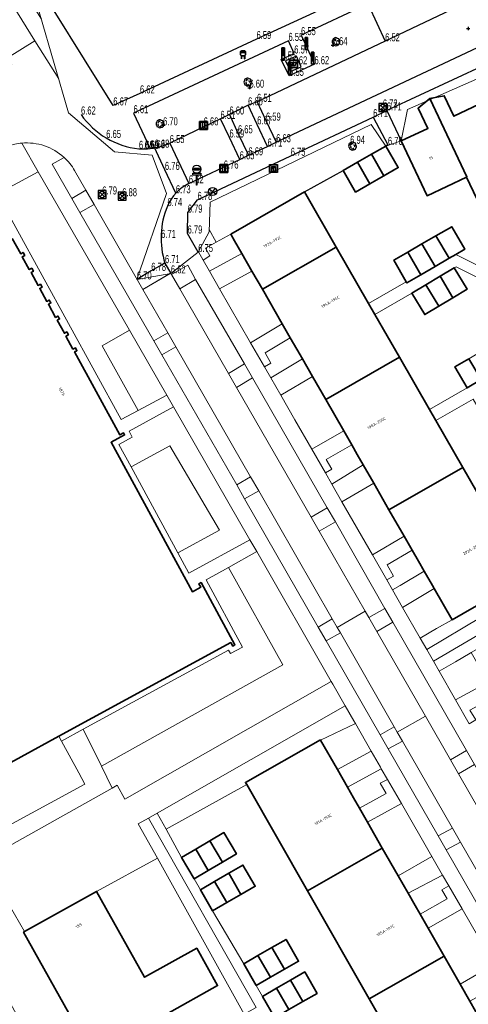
# Model space of a CAD drawing. Header units: metres. Extents: x 154991 to 155595, y 461305 to 461800.
# Tile 20 of 88: x 155162 to 155217, y 461448 to 461570. Entities that reach past the tile are written whole.
import ezdxf
from ezdxf.enums import TextEntityAlignment as Align

# ---------------------------------------------------------------- set-up
doc = ezdxf.new("R2010")
doc.units = ezdxf.units.M
for name, color, linetype in [('AFSLUITPAAL', 1, 'Continuous'), ('AFVAL-ONDERGRONDS', 255, 'Continuous'), ('AFVALBAK', 1, 'Continuous'), ('B01', 204, 'Continuous'), ('B07', 230, 'Continuous'), ('BOOM', 1, 'Continuous'), ('ELECTRAKAST', 153, 'Continuous'), ('GMV', 1, 'Continuous'), ('GMV text', 1, 'Continuous'), ('KOLK', 1, 'Continuous'), ('LICHTMAST', 1, 'Continuous'), ('M02', 102, 'Continuous'), ('RIOOLPUT', 1, 'Continuous'), ('VERKEERSBORD', 1, 'Continuous')]:
    doc.layers.add(name, color=color, linetype=linetype)
for name, color, linetype, lineweight in [('B-WE-GR-BEPLANTING_CULTUUR_BODEMBEDEKKER-GV', 90, 'Continuous', 18), ('B-WE-GR-GROENVOORZIENING-GV', 80, 'Continuous', 18), ('B-WE-GR-HAAG-GV', 90, 'Continuous', 13), ('B-WE-IE-TERREINAFSCHEIDING_KUNSTMATIG_HEKWERK-G', 20, 'IE-TERREINAFSCHEIDING_KUNSTMATIG-SO', 18), ('B-WE-OG-BEBOUWING-GV', 7, 'Continuous', 35), ('B-WE-OG-BEBOUWING-T18', 10, 'Continuous', 18), ('B-WE-OG-TERREIN_ERF-GV', 7, 'Continuous', 18), ('B-WE-VH-VERHARDING_BETONSTRAATSTEEN-GV', 7, 'Continuous', 18), ('B-WE-VH-VERHARDING_STRAATBAKSTEEN-GV', 252, 'Continuous', 18), ('B-WE-VH-VERHARDING_TEGEL-GV', 252, 'Continuous', 18)]:
    doc.layers.add(name, color=color, linetype=linetype, lineweight=lineweight)
doc.layers.add('X-XX-AL-HULPLIJN-G', color=210, linetype='Continuous', lineweight=18, plot=False)
doc.styles.add('NLCS-ISO-M200-T18', font='NLCS-ISO.ttf', dxfattribs={"height": 0.36})
doc.linetypes.add('IE-TERREINAFSCHEIDING_KUNSTMATIG-SO', pattern='A,4,[82,NLCS.SHX,S=0.75,R=90,X=0,Y=0],4,-2', length=10)

# ---------------------------------------------------------------- blocks, each defined once
blk = doc.blocks.new('HOOGTEPUNT', base_point=(155115.983561, 461420.975541))
at = {"layer": 'M02'}
for points in [[(155115.783561, 461420.975541, 0), (155115.983561, 461420.975541, 0), (155116.183561, 461420.975541, 0)], [(155115.983561, 461421.175541, 0), (155115.983561, 461420.975541, 0), (155115.983561, 461420.775541, 0)]]:
    blk.add_polyline3d(points, dxfattribs=at)
blk = doc.blocks.new('RIOOLPUT', base_point=(155111.642364, 461649.747199))
at = {"layer": 'RIOOLPUT'}
blk.add_polyline3d([(155111.142364, 461650.247199, 0), (155111.142364, 461649.247199, 0), (155112.142364, 461649.247199, 0), (155112.142364, 461650.247199, 0)], close=True, dxfattribs=at)
for points in [[(155111.359522, 461650.030042, 0), (155111.925207, 461649.464357, 0)], [(155111.360446, 461649.465282, 0), (155111.926259, 461650.031094, 0)]]:
    blk.add_polyline3d(points, dxfattribs=at)
blk.add_circle((155111.642364, 461649.747199), 0.4, dxfattribs=at)
blk = doc.blocks.new('LICHTMAST-LM', base_point=(155108.622899, 461649.747199))
at = {"layer": 'LICHTMAST'}
for points in [[(155108.222899, 461650.047199, 0), (155109.022899, 461649.447199, 0)], [(155108.922899, 461650.147199, 0), (155108.322899, 461649.347199, 0)]]:
    blk.add_polyline3d(points, dxfattribs=at)
blk.add_circle((155108.622899, 461649.747199), 0.5, dxfattribs=at)
blk = doc.blocks.new('VERKEERSBORD', base_point=(155108.622899, 461649.747199))
at = {"layer": 'VERKEERSBORD'}
for points in [[(155108.422899, 461650.347199, 0), (155108.822899, 461650.347199, 0), (155108.822899, 461650.247199, 0), (155108.632899, 461650.247199, 0), (155108.612899, 461650.247199, 0), (155108.422899, 461650.247199, 0)], [(155108.422899, 461650.347199, 0), (155108.822899, 461650.347199, 0), (155108.822899, 461650.247199, 0), (155108.632899, 461650.247199, 0), (155108.612899, 461650.247199, 0), (155108.422899, 461650.247199, 0)], [(155108.487462, 461650.582699, 0), (155108.487462, 461650.522199, 0), (155108.752837, 461650.522199, 0), (155108.752837, 461650.583387, 0)], [(155108.487462, 461650.582699, 0), (155108.487462, 461650.522199, 0), (155108.752837, 461650.522199, 0), (155108.752837, 461650.583387, 0)], [(155108.487462, 461650.582699, 0), (155108.752837, 461650.583387, 0), (155108.752837, 461650.522199, 0), (155108.487462, 461650.522199, 0)], [(155108.632899, 461650.247199, 0), (155108.632899, 461649.747199, 0), (155108.612899, 461649.747199, 0), (155108.612899, 461650.247199, 0)]]:
    blk.add_polyline3d(points, close=True, dxfattribs=at)
for points in [[(155108.612899, 461650.247199, 0), (155108.612899, 461649.747199, 0)], [(155108.632899, 461650.247199, 0), (155108.632899, 461649.747199, 0), (155108.612899, 461649.747199, 0)]]:
    blk.add_polyline3d(points, dxfattribs=at)
blk.add_circle((155108.622899, 461650.547199), 0.2, dxfattribs=at)
blk.add_circle((155108.622899, 461650.547199), 0.2, dxfattribs=at)
blk = doc.blocks.new('BOOM', base_point=(155108.622899, 461548.274535))
at = {"layer": 'BOOM'}
for centre, radius, start, end in [((155108.372899, 461548.274535), 0.25, 126.869898, 233.130102), ((155108.372899, 461548.274535), 0.25, 126.869898, 233.130102), ((155108.372899, 461548.524535), 0.158114, 71.565051, 198.434949), ((155108.372899, 461548.524535), 0.158114, 71.565051, 198.434949), ((155108.518263, 461548.448649), 0.120777, 31.865611, 217.853307), ((155108.572899, 461548.624535), 0.158114, 18.434949, 161.565051), ((155108.572899, 461548.624535), 0.158114, 18.434949, 161.565051), ((155108.812875, 461548.489269), 0.205959, 332.06579, 115.90362), ((155108.812875, 461548.489269), 0.205959, 332.06579, 115.90362), ((155108.321787, 461548.024535), 0.11081, 153.17782, 293.001444), ((155108.321787, 461548.024535), 0.11081, 153.17782, 293.001444), ((155108.445065, 461548.176059), 0.087156, 120.494353, 299.107534), ((155108.609924, 461548.050485), 0.276255, 207.591124, 320.438098), ((155108.609924, 461548.050485), 0.276255, 207.591124, 320.438098), ((155108.659777, 461548.056729), 0.119188, 202.088508, 359.606186), ((155108.788223, 461548.272242), 0.121571, 323.70867, 121.149856), ((155108.872899, 461548.024535), 0.158114, 251.565051, 18.434949), ((155108.872899, 461548.024535), 0.158114, 251.565051, 18.434949), ((155108.933756, 461548.227037), 0.176645, 300.30792, 69.770414), ((155108.933756, 461548.227037), 0.176645, 300.30792, 69.770414)]:
    blk.add_arc(centre, radius, start, end, dxfattribs=at)
blk = doc.blocks.new('IMG-ELEKTRAKAST', base_point=(155108.622899, 461548.274535))
at = {"layer": 'ELECTRAKAST'}
for points in [[(155108.122899, 461548.774535, 0), (155109.122899, 461548.774535, 0), (155109.122899, 461547.774535, 0), (155108.122899, 461547.774535, 0)], [(155108.361131, 461548.538515, 0), (155108.872581, 461548.538515, 0), (155108.872581, 461548.461939, 0), (155108.361131, 461548.461939, 0)], [(155108.361131, 461548.381224, 0), (155108.872581, 461548.381224, 0), (155108.872581, 461547.942466, 0), (155108.361131, 461547.942466, 0)]]:
    blk.add_polyline3d(points, close=True, dxfattribs=at)
for points in [[(155108.159546, 461547.837546, 0), (155108.159546, 461548.71665, 0)], [(155108.181145, 461548.738249, 0), (155109.060711, 461548.738249, 0)], [(155109.08231, 461548.71665, 0), (155109.08231, 461547.837546, 0)], [(155109.060711, 461547.815946, 0), (155108.181145, 461547.815946, 0)], [(155108.666705, 461548.362146, 0), (155108.566705, 461548.162146, 0), (155108.666705, 461548.162146, 0), (155108.566705, 461547.962146, 0)]]:
    blk.add_polyline3d(points, dxfattribs=at)
for centre, radius, start, end in [((155108.181145, 461548.71665), 0.0216, 90, 180), ((155109.060711, 461548.71665), 0.0216, 0, 90), ((155108.181145, 461547.837546), 0.0216, 180, 270), ((155108.446027, 461548.24049), 0.035426, 90, 270), ((155108.446027, 461548.24049), 0.035426, 270, 90), ((155109.060711, 461547.837546), 0.0216, 270, 0)]:
    blk.add_arc(centre, radius, start, end, dxfattribs=at)
blk = doc.blocks.new('KOLK', base_point=(155111.642364, 461649.747199))
at = {"layer": 'KOLK'}
blk.add_polyline3d([(155111.142364, 461649.247199, 0), (155112.142364, 461649.247199, 0), (155112.142364, 461650.247199, 0), (155111.142364, 461650.247199, 0), (155111.142364, 461649.247199, 0), (155111.142364, 461650.247199, 0), (155112.142364, 461650.247199, 0), (155112.142364, 461649.247199, 0)], dxfattribs=at)
for points in [[(155111.242364, 461650.147199, 0), (155111.442364, 461650.147199, 0), (155111.442364, 461649.347199, 0), (155111.242364, 461649.347199, 0)], [(155111.542364, 461650.147199, 0), (155111.742364, 461650.147199, 0), (155111.742364, 461649.347199, 0), (155111.542364, 461649.347199, 0)], [(155111.842364, 461650.147199, 0), (155112.042364, 461650.147199, 0), (155112.042364, 461649.347199, 0), (155111.842364, 461649.347199, 0)]]:
    blk.add_polyline3d(points, close=True, dxfattribs=at)
blk = doc.blocks.new('IMG-AFVAL_APART_PLAATS', base_point=(155108.622899, 461548.274535))
at = {"layer": 'AFVAL-ONDERGRONDS'}
for points in [[(155108.122899, 461548.774535, 0), (155109.122899, 461548.774535, 0), (155109.122899, 461547.774535, 0), (155108.122899, 461547.774535, 0)], [(155108.286723, 461548.471717, 0), (155108.953676, 461548.471717, 0), (155108.813394, 461548.024025, 0), (155108.427005, 461548.024025, 0)]]:
    blk.add_polyline3d(points, close=True, dxfattribs=at)
for points in [[(155108.159546, 461547.837546, 0), (155108.159546, 461548.71665, 0)], [(155108.181145, 461548.738249, 0), (155109.060711, 461548.738249, 0)], [(155109.08231, 461548.71665, 0), (155109.08231, 461547.837546, 0)], [(155109.060711, 461547.815946, 0), (155108.181145, 461547.815946, 0)]]:
    blk.add_polyline3d(points, dxfattribs=at)
for centre, start, end in [((155108.181145, 461548.71665), 90, 180), ((155109.060711, 461548.71665), 0, 90), ((155108.181145, 461547.837546), 180, 270), ((155109.060711, 461547.837546), 270, 0)]:
    blk.add_arc(centre, 0.0216, start, end, dxfattribs=at)
blk = doc.blocks.new('AFSLUITPAAL', base_point=(155108.622899, 461548.274535))
at = {"layer": 'AFSLUITPAAL'}
for points in [[(155108.522899, 461549.274535, 0), (155108.522899, 461549.174535, 0), (155108.522899, 461549.074535, 0), (155108.522899, 461548.974535, 0), (155108.522899, 461548.874535, 0), (155108.522899, 461548.774535, 0), (155108.522899, 461548.674535, 0), (155108.522899, 461548.274535, 0), (155108.722899, 461548.274535, 0), (155108.722899, 461548.474535, 0), (155108.722899, 461548.674535, 0), (155108.722899, 461548.774535, 0), (155108.722899, 461548.874535, 0), (155108.722899, 461548.974535, 0), (155108.722899, 461549.074535, 0), (155108.722899, 461549.174535, 0), (155108.722899, 461549.274535, 0)], [(155108.522899, 461549.274535, 0), (155108.722899, 461549.274535, 0), (155108.722899, 461549.174535, 0), (155108.522899, 461549.174535, 0)], [(155108.722899, 461549.174535, 0), (155108.722899, 461549.074535, 0), (155108.522899, 461549.074535, 0), (155108.522899, 461549.174535, 0)], [(155108.722899, 461549.074535, 0), (155108.722899, 461548.974535, 0), (155108.522899, 461548.974535, 0), (155108.522899, 461549.074535, 0)], [(155108.722899, 461548.974535, 0), (155108.722899, 461548.874535, 0), (155108.522899, 461548.874535, 0), (155108.522899, 461548.974535, 0)], [(155108.722899, 461548.874535, 0), (155108.722899, 461548.774535, 0), (155108.522899, 461548.774535, 0), (155108.522899, 461548.874535, 0)], [(155108.722899, 461548.774535, 0), (155108.722899, 461548.674535, 0), (155108.522899, 461548.674535, 0), (155108.522899, 461548.774535, 0)], [(155108.722899, 461548.674535, 0), (155108.722899, 461548.474535, 0), (155108.722899, 461548.274535, 0), (155108.522899, 461548.274535, 0), (155108.522899, 461548.674535, 0)]]:
    blk.add_polyline3d(points, close=True, dxfattribs=at)
for points in [[(155108.522899, 461549.174535, 0), (155108.722899, 461549.174535, 0)], [(155108.522899, 461549.074535, 0), (155108.722899, 461549.074535, 0)], [(155108.522899, 461548.974535, 0), (155108.722899, 461548.974535, 0)], [(155108.522899, 461548.874535, 0), (155108.722899, 461548.874535, 0)], [(155108.522899, 461548.774535, 0), (155108.722899, 461548.774535, 0)], [(155108.522899, 461548.674535, 0), (155108.722899, 461548.674535, 0)]]:
    blk.add_polyline3d(points, dxfattribs=at)
blk = doc.blocks.new('AFVALBAK', base_point=(155108.622899, 461548.274535))
at = {"layer": 'AFVALBAK'}
for points in [[(155108.322899, 461549.174535, 0), (155108.322899, 461548.774535, 0)], [(155108.322899, 461548.774535, 0), (155108.322899, 461549.174535, 0)], [(155108.822899, 461549.274535, 0), (155108.422899, 461549.274535, 0)], [(155108.422899, 461549.274535, 0), (155108.822899, 461549.274535, 0)], [(155108.422899, 461548.674535, 0), (155108.422899, 461548.274535, 0), (155108.442899, 461548.274535, 0)], [(155108.422899, 461548.674535, 0), (155108.442899, 461548.674535, 0), (155108.802899, 461548.674535, 0), (155108.822899, 461548.674535, 0)], [(155108.822899, 461548.674535, 0), (155108.802899, 461548.674535, 0), (155108.442899, 461548.674535, 0), (155108.422899, 461548.674535, 0)], [(155108.442899, 461548.674535, 0), (155108.442899, 461548.274535, 0)], [(155108.802899, 461548.674535, 0), (155108.802899, 461548.274535, 0), (155108.822899, 461548.274535, 0)], [(155108.822899, 461548.674535, 0), (155108.822899, 461548.274535, 0)], [(155108.922899, 461548.774535, 0), (155108.922899, 461549.174535, 0)], [(155108.922899, 461549.174535, 0), (155108.922899, 461548.774535, 0)]]:
    blk.add_polyline3d(points, dxfattribs=at)
for points in [[(155108.422899, 461549.174535, 0), (155108.422899, 461549.074535, 0), (155108.822899, 461549.074535, 0), (155108.822899, 461549.174535, 0)], [(155108.422899, 461549.174535, 0), (155108.822899, 461549.174535, 0), (155108.822899, 461549.074535, 0), (155108.422899, 461549.074535, 0)], [(155108.422899, 461549.174535, 0), (155108.422899, 461549.074535, 0), (155108.822899, 461549.074535, 0), (155108.822899, 461549.174535, 0)], [(155108.442899, 461548.674535, 0), (155108.442899, 461548.274535, 0), (155108.422899, 461548.274535, 0), (155108.422899, 461548.674535, 0)], [(155108.822899, 461548.674535, 0), (155108.822899, 461548.274535, 0), (155108.802899, 461548.274535, 0), (155108.802899, 461548.674535, 0)]]:
    blk.add_polyline3d(points, close=True, dxfattribs=at)
for centre, radius, start, end in [((155108.425609, 461549.171825), 0.102746, 91.511345, 178.488655), ((155108.425609, 461549.171825), 0.102746, 91.511345, 178.488655), ((155108.439175, 461548.790811), 0.117409, 187.968283, 262.031717), ((155108.439175, 461548.790811), 0.117409, 187.968283, 262.031717), ((155108.806852, 461548.790582), 0.117151, 277.873001, 352.126999), ((155108.806852, 461548.790582), 0.117151, 277.873001, 352.126999), ((155108.819431, 461549.171067), 0.103527, 1.9201, 88.0799), ((155108.819431, 461549.171067), 0.103527, 1.9201, 88.0799)]:
    blk.add_arc(centre, radius, start, end, dxfattribs=at)

msp = doc.modelspace()

# ---------------------------------------------------------------- linework, layer by layer
at = {"layer": 'B-WE-GR-BEPLANTING_CULTUUR_BODEMBEDEKKER-GV', "flags": 128}
msp.add_lwpolyline([(155185.16, 461544.16), (155186.04, 461542.57), (155187.84, 461543.56), (155196.98, 461548.81), (155201.77, 461551.46), (155203.55, 461552.48), (155205.29, 461553.48), (155207.07, 461554.5), (155207.07, 461554.5)], dxfattribs=at)
for points in [[(155163.96, 461551.32), (155158.89, 461548.55), (155161.18, 461544.39), (155174.26, 461520.56), (155176.36, 461521.69), (155171.91, 461529.7), (155175.28, 461531.64)], [(155191.76, 461536.73), (155190.46, 461538.99), (155186.45, 461536.79), (155190.3, 461530.1), (155194.22, 461532.44)], [(155175.28, 461531.64), (155171.91, 461529.7), (155176.36, 461521.69), (155179.91, 461523.59)], [(155199.61, 461523.06), (155197.96, 461525.93), (155194.04, 461523.59), (155195.78, 461520.55), (155197.88, 461516.89), (155201.84, 461519.16)], [(155190.2, 461505.66), (155180.74, 461522.13), (155175.22, 461519.15), (155175.63, 461518.39), (155173.96, 461517.49), (155175.47, 461514.7), (155180.26, 461517.3), (155186.45, 461506.84), (155181.26, 461504.03), (155182.64, 461501.5)], [(155175.47, 461514.7), (155181.26, 461504.03), (155186.45, 461506.84), (155180.26, 461517.3)], [(155207.45, 461509.39), (155205.58, 461512.66), (155201.61, 461510.38), (155205.4, 461503.78), (155209.34, 461506.1)], [(155187.55, 461502.23), (155194.3, 461490.15), (155171.79, 461477.57), (155173.12, 461474.86), (155173.73, 461475.2), (155174.69, 461473.49), (155200.29, 461488.08), (155191.05, 461504.19)], [(155169.55, 461482.15), (155171.79, 461477.57), (155194.3, 461490.15), (155187.55, 461502.23), (155184.78, 461500.69), (155189.3, 461492.34), (155187.81, 461491.53), (155187.57, 461491.97)], [(155215.29, 461495.74), (155213.07, 461499.6), (155209.13, 461497.27), (155211.31, 461493.46), (155213.35, 461494.63)], [(155219.74, 461488.01), (155217.66, 461491.66), (155217.53, 461491.59), (155215.69, 461490.53), (155213.66, 461489.37), (155215.7, 461485.82)], [(155198.96, 461480.81), (155201.06, 461477.15), (155205.26, 461479.43), (155203.28, 461482.88)], [(155169.55, 461482.15), (155166.85, 461480.68), (155169, 461476.73), (155169.75, 461475.36), (155136.2, 461457.12), (155137.48, 461454.77), (155138.08, 461453.67), (155158.12, 461464.42), (155157.27, 461465.97), (155173.12, 461474.86), (155171.79, 461477.57)], [(155206.61, 461467.42), (155208.59, 461463.97), (155212.77, 461466.36), (155208.99, 461472.93), (155204.78, 461470.63)], [(155214.28, 461454.01), (155216.26, 461450.55), (155220.48, 461452.96), (155216.51, 461459.86), (155212.31, 461457.46)]]:
    msp.add_lwpolyline(points, close=True, dxfattribs=at)
at = {"layer": 'B-WE-GR-GROENVOORZIENING-GV', "flags": 128}
for points in [[(155169.87, 461549.01), (155168.13, 461547.99), (155169.14, 461546.25), (155170.88, 461547.26)], [(155190.46, 461538.99), (155189.21, 461541.16), (155185.21, 461538.96), (155186.45, 461536.79)], [(155181.51, 461536.8), (155183.48, 461537.95), (155182.5, 461539.71), (155180.48, 461538.55)], [(155195.22, 461530.7), (155194.22, 461532.44), (155190.3, 461530.1), (155192.01, 461527.12), (155192.82, 461527.56), (155192.09, 461528.84)], [(155181.03, 461529.6), (155180.03, 461531.34), (155178.29, 461530.34), (155179.28, 461528.61)], [(155197.96, 461525.93), (155196.71, 461528.1), (155192.79, 461525.76), (155194.04, 461523.59)], [(155187.54, 461526.29), (155188.54, 461524.56), (155190.53, 461525.73), (155189.53, 461527.48)], [(155202.84, 461517.43), (155201.84, 461519.16), (155197.88, 461516.89), (155199.56, 461513.96), (155200.37, 461514.42), (155199.68, 461515.61)], [(155205.58, 461512.66), (155204.26, 461514.96), (155200.37, 461512.55), (155201.61, 461510.38)], [(155191.3, 461511.73), (155190.3, 461513.48), (155188.58, 461512.48), (155189.55, 461510.72)], [(155197.79, 461508.48), (155198.79, 461506.74), (155200.8, 461507.87), (155199.8, 461509.61)], [(155210.34, 461504.37), (155209.34, 461506.1), (155205.4, 461503.78), (155207.18, 461500.67), (155208.02, 461501.16), (155207.22, 461502.53)], [(155213.07, 461499.6), (155212.84, 461500), (155211.83, 461501.77), (155208.83, 461500), (155207.88, 461499.44), (155209.13, 461497.27)], [(155206.94, 461497.15), (155204.94, 461496.02), (155205.94, 461494.28), (155207.93, 461495.42)], [(155201.42, 461494.1), (155201.04, 461494.78), (155200.42, 461495.85), (155198.68, 461494.83), (155199.68, 461493.1)], [(155220.74, 461486.28), (155219.74, 461488.01), (155215.7, 461485.82), (155217.41, 461482.84), (155218.2, 461483.3), (155217.49, 461484.51)], [(155209.11, 461480.69), (155208.48, 461481.78), (155208.1, 461482.45), (155206.36, 461481.46), (155207.36, 461479.72)], [(155201.06, 461477.15), (155202.3, 461474.98), (155206.5, 461477.26), (155206.4, 461477.44), (155205.26, 461479.43)], [(155218.06, 461477.77), (155217.07, 461479.52), (155215.06, 461478.35), (155216.06, 461476.61)], [(155203.79, 461472.37), (155204.78, 461470.63), (155208.99, 461472.93), (155207.27, 461475.93), (155206.37, 461475.45), (155207.1, 461474.17)], [(155177.63, 461471.13), (155176.37, 461470.41), (155178.74, 461466.15), (155189.49, 461446.81), (155191, 461447.64)], [(155216.31, 461468.16), (155215.31, 461469.9), (155213.55, 461468.91), (155214.55, 461467.19)], [(155208.59, 461463.97), (155209.83, 461461.8), (155214.09, 461464.07), (155212.77, 461466.36)], [(155211.32, 461459.2), (155212.31, 461457.46), (155216.51, 461459.86), (155214.86, 461462.72), (155214.01, 461462.22), (155214.65, 461461.1)], [(155216.26, 461450.55), (155217.47, 461448.42), (155221.73, 461450.79), (155220.48, 461452.96)]]:
    msp.add_lwpolyline(points, close=True, dxfattribs=at)
msp.add_lwpolyline([(155183.82, 461541.38), (155184.42, 461540.34), (155185.26, 461540.86), (155184.71, 461541.84), (155185.14, 461542.08), (155186.04, 461542.57), (155185.16, 461544.16)], dxfattribs=at)
at = {"layer": 'B-WE-GR-HAAG-GV', "flags": 128}
msp.add_lwpolyline([(155183.82, 461541.38), (155184.42, 461540.34), (155185.26, 461540.86), (155184.71, 461541.84), (155185.14, 461542.08), (155186.04, 461542.57), (155185.16, 461544.16)], dxfattribs=at)
for points in [[(155190.46, 461538.99), (155189.21, 461541.16), (155185.21, 461538.96), (155186.45, 461536.79)], [(155195.22, 461530.7), (155194.22, 461532.44), (155190.3, 461530.1), (155192.01, 461527.12), (155192.82, 461527.56), (155192.09, 461528.84)], [(155197.96, 461525.93), (155196.71, 461528.1), (155192.79, 461525.76), (155194.04, 461523.59)], [(155202.84, 461517.43), (155201.84, 461519.16), (155197.88, 461516.89), (155199.56, 461513.96), (155200.37, 461514.42), (155199.68, 461515.61)], [(155205.58, 461512.66), (155204.26, 461514.96), (155200.37, 461512.55), (155201.61, 461510.38)], [(155210.34, 461504.37), (155209.34, 461506.1), (155205.4, 461503.78), (155207.18, 461500.67), (155208.02, 461501.16), (155207.22, 461502.53)], [(155213.07, 461499.6), (155212.84, 461500), (155211.83, 461501.77), (155208.83, 461500), (155207.88, 461499.44), (155209.13, 461497.27)], [(155220.74, 461486.28), (155219.74, 461488.01), (155215.7, 461485.82), (155217.41, 461482.84), (155218.2, 461483.3), (155217.49, 461484.51)], [(155201.06, 461477.15), (155202.3, 461474.98), (155206.5, 461477.26), (155206.4, 461477.44), (155205.26, 461479.43)], [(155203.79, 461472.37), (155204.78, 461470.63), (155208.99, 461472.93), (155207.27, 461475.93), (155206.37, 461475.45), (155207.1, 461474.17)], [(155177.63, 461471.13), (155176.37, 461470.41), (155178.74, 461466.15), (155189.49, 461446.81), (155191, 461447.64)], [(155208.59, 461463.97), (155209.83, 461461.8), (155214.09, 461464.07), (155212.77, 461466.36)], [(155211.32, 461459.2), (155212.31, 461457.46), (155216.51, 461459.86), (155214.86, 461462.72), (155214.01, 461462.22), (155214.65, 461461.1)], [(155216.26, 461450.55), (155217.47, 461448.42), (155221.73, 461450.79), (155220.48, 461452.96)]]:
    msp.add_lwpolyline(points, close=True, dxfattribs=at)
at = {"layer": 'B-WE-IE-TERREINAFSCHEIDING_KUNSTMATIG_HEKWERK-G', "flags": 128}
for points in [[(155166.52, 461481.28), (155166.85, 461480.68)], [(155166.85, 461480.68), (155169, 461476.73)], [(155169, 461476.73), (155169.75, 461475.36), (155136.2, 461457.12)], [(155179.81, 461469.77), (155189.81, 461475.3)]]:
    msp.add_lwpolyline(points, dxfattribs=at)
at = {"layer": 'B-WE-OG-BEBOUWING-GV', "flags": 128}
for points in [[(155218.64, 461559.68), (155215.5, 461558.2), (155214.31, 461560.74), (155212.5, 461560.41), (155217.09, 461550.66), (155217.07, 461550.65), (155218.34, 461547.94), (155223.09, 461550.16), (155221.81, 461552.88), (155221.84, 461552.9)], [(155217.07, 461550.65), (155217.09, 461550.66), (155212.5, 461560.41), (155211.08, 461559.21), (155212.27, 461556.68), (155208.97, 461555.13), (155212.17, 461548.34)], [(155205.29, 461553.48), (155203.55, 461552.48), (155205.09, 461549.81), (155206.82, 461550.8)], [(155206.82, 461550.8), (155208.6, 461551.82), (155207.07, 461554.5), (155205.29, 461553.48)], [(155203.55, 461552.48), (155201.77, 461551.46), (155203.31, 461548.79), (155205.09, 461549.81)], [(155196.98, 461548.81), (155187.84, 461543.56), (155188.3, 461542.75), (155189.21, 461541.16), (155190.46, 461538.99), (155191.76, 461536.73), (155200.9, 461541.97)], [(155213.26, 461543.35), (155214.9, 461540.57), (155215.73, 461541.05), (155216.85, 461541.7), (155215.23, 461544.49)], [(155213.16, 461539.55), (155211.53, 461542.35), (155209.78, 461541.34), (155211.41, 461538.54)], [(155214.9, 461540.57), (155213.26, 461543.35), (155211.53, 461542.35), (155213.16, 461539.55)], [(155194.22, 461532.44), (155195.22, 461530.7), (155196.03, 461529.29), (155196.71, 461528.1), (155197.96, 461525.93), (155199.61, 461523.06), (155208.75, 461528.31), (155205.7, 461533.62), (155204.93, 461534.96), (155200.9, 461541.97), (155191.76, 461536.73)], [(155209.6, 461537.64), (155209.67, 461537.52), (155211.41, 461538.54), (155209.78, 461541.34), (155208.06, 461540.35)], [(155215.38, 461535.69), (155217.13, 461536.74), (155215.53, 461539.4), (155213.79, 461538.35)], [(155213.64, 461534.64), (155215.38, 461535.69), (155213.79, 461538.35), (155212.04, 461537.3)], [(155210.3, 461536.25), (155211.89, 461533.59), (155213.64, 461534.64), (155212.04, 461537.3)], [(155207.45, 461509.39), (155216.6, 461514.64), (155213.26, 461520.45), (155212.47, 461521.82), (155208.75, 461528.31), (155199.61, 461523.06), (155201.84, 461519.16), (155202.84, 461517.43), (155203.52, 461516.24), (155204.26, 461514.96), (155205.58, 461512.66)], [(155217.35, 461528.12), (155215.6, 461527.1), (155217.13, 461524.49), (155218.87, 461525.52)], [(155220.07, 461508.58), (155216.6, 461514.64), (155207.45, 461509.39), (155209.34, 461506.1), (155210.34, 461504.37), (155211.13, 461502.99), (155211.83, 461501.77), (155212.84, 461500), (155213.07, 461499.6), (155215.29, 461495.74), (155222.7, 461500), (155224.43, 461500.99), (155224.26, 461501.28), (155220.86, 461507.22)], [(155203.79, 461472.37), (155203.06, 461473.64), (155202.3, 461474.98), (155201.06, 461477.15), (155198.96, 461480.81), (155198.95, 461480.83), (155189.66, 461475.56), (155189.81, 461475.3), (155197.34, 461462.12), (155206.61, 461467.42), (155204.78, 461470.63)], [(155185.24, 461468.31), (155186.79, 461465.67), (155188.54, 461466.7), (155186.99, 461469.34)], [(155185.04, 461464.64), (155186.79, 461465.67), (155185.24, 461468.31), (155183.49, 461467.28)], [(155183.3, 461463.61), (155185.04, 461464.64), (155183.49, 461467.28), (155181.74, 461466.25)], [(155205.01, 461448.71), (155214.28, 461454.01), (155212.31, 461457.46), (155211.32, 461459.2), (155210.7, 461460.28), (155209.83, 461461.8), (155208.59, 461463.97), (155206.61, 461467.42), (155197.34, 461462.12)], [(155185.83, 461463.27), (155187.35, 461460.65), (155189.1, 461461.67), (155187.58, 461464.29)], [(155189.1, 461461.67), (155190.86, 461462.68), (155189.34, 461465.31), (155187.58, 461464.29)], [(155187.35, 461460.65), (155185.83, 461463.27), (155184.07, 461462.25), (155185.59, 461459.63)], [(155162.25, 461457.06), (155162.14, 461456.99), (155171.05, 461441.02), (155180.23, 461446.13), (155179.85, 461446.81), (155186.21, 461450.35), (155183.62, 461454.99), (155177.14, 461451.38), (155171.19, 461462.04)], [(155194.49, 461452.37), (155196.25, 461453.38), (155194.7, 461456.08), (155192.94, 461455.07)], [(155191.21, 461454.08), (155192.76, 461451.38), (155194.49, 461452.37), (155192.94, 461455.07)], [(155191, 461450.37), (155192.76, 461451.38), (155191.21, 461454.08), (155189.45, 461453.06)], [(155221.88, 461440.71), (155219.98, 461444.04), (155218.99, 461445.77), (155218.18, 461447.18), (155217.47, 461448.42), (155216.26, 461450.55), (155214.28, 461454.01), (155205.01, 461448.71), (155212.61, 461435.41)], [(155196.77, 461448.37), (155198.53, 461449.38), (155197, 461452.04), (155195.24, 461451.03)], [(155195.04, 461447.37), (155196.77, 461448.37), (155195.24, 461451.03), (155193.51, 461450.03)], [(155191.75, 461449.02), (155193.29, 461446.36), (155195.04, 461447.37), (155193.51, 461450.03)]]:
    msp.add_lwpolyline(points, close=True, dxfattribs=at)
msp.add_lwpolyline([(155152.45, 461473.62), (155166.52, 461481.28), (155187.83, 461492.9), (155188.08, 461492.47), (155188.35, 461492.63), (155184.16, 461500.35), (155183.89, 461500.21), (155184.12, 461499.77), (155183.08, 461499.21), (155172.99, 461517.75), (155174.68, 461518.67), (155174.55, 461518.91), (155174.1, 461518.66), (155168.47, 461528.95), (155168.77, 461529.11), (155168.57, 461529.47), (155168.27, 461529.31), (155167.4, 461530.91), (155167.7, 461531.08), (155167.49, 461531.44), (155167.2, 461531.27), (155166.32, 461532.88), (155166.62, 461533.05), (155166.41, 461533.41), (155166.11, 461533.25), (155165.23, 461534.87), (155165.53, 461535.04), (155165.32, 461535.39), (155165.03, 461535.23), (155164.15, 461536.83), (155164.45, 461536.99), (155164.24, 461537.36), (155163.95, 461537.2), (155163.07, 461538.81), (155163.37, 461538.97), (155163.16, 461539.34), (155162.86, 461539.18), (155161.99, 461540.77), (155162.29, 461540.93), (155162.08, 461541.3), (155161.79, 461541.14), (155160.75, 461543.03)], dxfattribs=at)
at = {"layer": 'B-WE-OG-TERREIN_ERF-GV', "flags": 128}
for points in [[(155212.5, 461560.41), (155214.31, 461560.74), (155215.5, 461558.2), (155218.64, 461559.68), (155221.78, 461561.15), (155220.58, 461563.68), (155221.99, 461564.89), (155223.88, 461565.22), (155225.07, 461562.69), (155228.36, 461564.24), (155231.46, 461557.43), (155226.59, 461555.14), (155221.84, 461552.9), (155221.81, 461552.88), (155223.09, 461550.16), (155218.34, 461547.94), (155217.07, 461550.65), (155212.17, 461548.34), (155208.97, 461555.13), (155212.27, 461556.68), (155211.08, 461559.21)], [(155215.53, 461539.4), (155217.13, 461536.74), (155215.38, 461535.69), (155213.64, 461534.64), (155211.89, 461533.59), (155210.3, 461536.25), (155205.7, 461533.62), (155208.75, 461528.31), (155212.47, 461521.82), (155217.13, 461524.49), (155215.6, 461527.1), (155217.35, 461528.12), (155219.09, 461529.15), (155220.83, 461530.17), (155222.36, 461527.56), (155224.98, 461529.1), (155220.7, 461537.02), (155215.77, 461539.53)], [(155216.6, 461514.64), (155220.07, 461508.58), (155224.71, 461511.25), (155223.15, 461513.86), (155224.9, 461514.9), (155226.65, 461515.94), (155228.39, 461516.98), (155229.95, 461514.36), (155232.28, 461515.59), (155225.76, 461527.66), (155223.16, 461526.16), (155224.7, 461523.5), (155222.95, 461522.48), (155221.19, 461521.46), (155219.43, 461520.44), (155217.89, 461523.1), (155213.26, 461520.45)], [(155228.72, 461508.32), (155226.98, 461507.28), (155225.44, 461509.85), (155220.86, 461507.22), (155224.26, 461501.28), (155224.43, 461500.99), (155222.7, 461500), (155215.29, 461495.74), (155213.35, 461494.63), (155211.31, 461493.46), (155212.13, 461492.04), (155225.47, 461500), (155237.04, 461506.78), (155233.01, 461514.24), (155230.67, 461512.97), (155232.2, 461510.4), (155230.46, 461509.36)], [(155236.96, 461497.97), (155238.73, 461498.98), (155240.27, 461496.31), (155242.12, 461497.38), (155237.92, 461505.15), (155228.98, 461500), (155212.95, 461490.6), (155213.66, 461489.37), (155215.69, 461490.53), (155217.53, 461491.59), (155217.66, 461491.66), (155226.79, 461496.88), (155230.38, 461490.61), (155234.97, 461493.26), (155233.43, 461495.93), (155235.19, 461496.95)], [(155189.81, 461475.3), (155189.66, 461475.56), (155198.95, 461480.83), (155198.96, 461480.81), (155203.28, 461482.88), (155203.1, 461483.18), (155202.03, 461485.06), (155178.71, 461471.75), (155179.81, 461469.77)], [(155178.74, 461466.15), (155171.19, 461462.04), (155177.14, 461451.38), (155183.62, 461454.99), (155186.21, 461450.35), (155179.85, 461446.81), (155180.23, 461446.13), (155171.05, 461441.02), (155162.14, 461456.99), (155162.25, 461457.06), (155160.4, 461460.3), (155155.35, 461457.53), (155167.83, 461434.72), (155189.49, 461446.81)]]:
    msp.add_lwpolyline(points, close=True, dxfattribs=at)
for points in [[(155207.07, 461554.5), (155207.07, 461554.5), (155208.6, 461551.82), (155206.82, 461550.8), (155205.09, 461549.81), (155203.31, 461548.79), (155201.77, 461551.46), (155196.98, 461548.81), (155200.9, 461541.97), (155204.93, 461534.96), (155209.6, 461537.64), (155208.06, 461540.35), (155209.78, 461541.34), (155211.53, 461542.35), (155213.26, 461543.35), (155215.23, 461544.49), (155216.85, 461541.7), (155215.73, 461541.05), (155221.47, 461538.13), (155235.76, 461545.81)], [(155212.61, 461435.41), (155205.01, 461448.71), (155197.34, 461462.12), (155189.81, 461475.3), (155179.81, 461469.77), (155181.74, 461466.25), (155183.49, 461467.28), (155185.24, 461468.31), (155186.99, 461469.34), (155188.54, 461466.7), (155186.79, 461465.67), (155185.04, 461464.64), (155183.3, 461463.61), (155184.07, 461462.25), (155185.83, 461463.27), (155187.58, 461464.29), (155189.34, 461465.31), (155190.86, 461462.68), (155189.1, 461461.67), (155187.35, 461460.65), (155185.59, 461459.63), (155189.45, 461453.06), (155191.21, 461454.08), (155192.94, 461455.07), (155194.7, 461456.08), (155196.25, 461453.38), (155194.49, 461452.37), (155192.76, 461451.38), (155191, 461450.37), (155191.75, 461449.02), (155193.51, 461450.03), (155195.24, 461451.03), (155197, 461452.04), (155198.53, 461449.38), (155196.77, 461448.37), (155195.04, 461447.37)]]:
    msp.add_lwpolyline(points, dxfattribs=at)
at = {"layer": 'B-WE-VH-VERHARDING_BETONSTRAATSTEEN-GV', "flags": 128}
for points in [[(155189.21, 461541.16), (155188.3, 461542.75), (155187.84, 461543.56), (155186.04, 461542.57), (155185.14, 461542.08), (155184.71, 461541.84), (155185.26, 461540.86), (155184.42, 461540.34), (155185.21, 461538.96)], [(155196.71, 461528.1), (155196.03, 461529.29), (155195.22, 461530.7), (155192.09, 461528.84), (155192.82, 461527.56), (155192.01, 461527.12), (155192.79, 461525.76)], [(155204.26, 461514.96), (155203.52, 461516.24), (155202.84, 461517.43), (155199.68, 461515.61), (155200.37, 461514.42), (155199.56, 461513.96), (155200.37, 461512.55)], [(155211.83, 461501.77), (155211.13, 461502.99), (155210.34, 461504.37), (155207.22, 461502.53), (155208.02, 461501.16), (155207.18, 461500.67), (155207.88, 461499.44), (155208.83, 461500)], [(155202.3, 461474.98), (155203.06, 461473.64), (155203.79, 461472.37), (155207.1, 461474.17), (155206.37, 461475.45), (155207.27, 461475.93), (155206.5, 461477.26)], [(155209.83, 461461.8), (155210.7, 461460.28), (155211.32, 461459.2), (155214.65, 461461.1), (155214.01, 461462.22), (155214.86, 461462.72), (155214.09, 461464.07)]]:
    msp.add_lwpolyline(points, close=True, dxfattribs=at)
at = {"layer": 'B-WE-VH-VERHARDING_STRAATBAKSTEEN-GV', "flags": 128}
for points in [[(155147.19, 461586.2), (155150.04, 461581.64), (155154.6, 461574.35), (155157.49, 461569.73), (155158.54, 461568.04), (155160.16, 461565.45), (155163.54, 461567.57), (155159.19, 461574.54), (155156.48, 461578.88), (155155.42, 461580.59), (155151.86, 461586.25), (155149.23, 461590.48), (155145.7, 461596.16), (155144.64, 461597.86), (155144.29, 461598.42), (155140.86, 461596.33), (155146.12, 461587.92)], [(155170.88, 461547.26), (155169.14, 461546.25), (155178.29, 461530.34), (155180.03, 461531.34), (155176.95, 461536.69)], [(155198.79, 461506.74), (155197.79, 461508.48), (155188.54, 461524.56), (155187.54, 461526.29), (155181.51, 461536.8), (155180.48, 461538.55), (155180.38, 461538.72), (155176.95, 461536.69), (155180.03, 461531.34), (155181.03, 461529.6), (155190.3, 461513.48), (155191.3, 461511.73), (155200.42, 461495.85), (155201.04, 461494.78), (155204.5, 461496.79)], [(155189.53, 461527.48), (155183.48, 461537.95), (155181.51, 461536.8), (155187.54, 461526.29)], [(155179.28, 461528.61), (155188.58, 461512.48), (155190.3, 461513.48), (155181.03, 461529.6)], [(155197.79, 461508.48), (155199.8, 461509.61), (155190.53, 461525.73), (155188.54, 461524.56)], [(155189.55, 461510.72), (155198.68, 461494.83), (155200.42, 461495.85), (155191.3, 461511.73)], [(155204.5, 461496.79), (155204.94, 461496.02), (155206.94, 461497.15), (155200.8, 461507.87), (155198.79, 461506.74)], [(155201.04, 461494.78), (155201.42, 461494.1), (155208.1, 461482.45), (155208.48, 461481.78), (155211.96, 461483.78), (155205.94, 461494.28), (155204.94, 461496.02), (155204.5, 461496.79)], [(155211.96, 461483.78), (155215.06, 461478.35), (155217.07, 461479.52), (155207.93, 461495.42), (155205.94, 461494.28)], [(155199.68, 461493.1), (155206.36, 461481.46), (155208.1, 461482.45), (155201.42, 461494.1)], [(155215.31, 461469.9), (155216.31, 461468.16), (155225.39, 461452.35), (155226.4, 461450.6), (155228.03, 461447.77), (155231.48, 461449.83), (155226.39, 461458.67), (155225.36, 461460.41), (155216.06, 461476.61), (155215.06, 461478.35), (155211.96, 461483.78), (155208.48, 461481.78), (155209.11, 461480.69)], [(155215.31, 461469.9), (155209.11, 461480.69), (155207.36, 461479.72), (155213.55, 461468.91)], [(155216.06, 461476.61), (155225.36, 461460.41), (155227.37, 461461.58), (155218.06, 461477.77)], [(155216.31, 461468.16), (155214.55, 461467.19), (155223.64, 461451.36), (155225.39, 461452.35)]]:
    msp.add_lwpolyline(points, close=True, dxfattribs=at)
for points in [[(155164.35, 461570.25), (155160.97, 461575.65), (155159.19, 461574.54), (155163.54, 461567.57), (155166.5, 461562.83)], [(155166.5, 461562.83), (155163.54, 461567.57), (155160.16, 461565.45), (155160.68, 461564.63)], [(155168.47, 461551.46), (155169.87, 461549.01), (155170.88, 461547.26), (155176.95, 461536.69), (155180.32, 461538.68)]]:
    msp.add_lwpolyline(points, dxfattribs=at)
at = {"layer": 'B-WE-VH-VERHARDING_STRAATBAKSTEEN-GV'}
for points in [[(155160.26, 461554.49, -0.062938), (155161.92, 461554.86)], [(155161.92, 461554.86, -0.212747), (155167.17, 461553.09)], [(155167.17, 461553.09, -0.07679), (155168.47, 461551.46)]]:
    msp.add_lwpolyline(points, format="xyb", dxfattribs=at)
at = {"layer": 'B-WE-VH-VERHARDING_TEGEL-GV', "flags": 128}
for points in [[(155098.09, 461515.33), (155104.28, 461518.75), (155107.58, 461520.52), (155127.04, 461531.15), (155142.99, 461539.87), (155146.68, 461541.88), (155149.18, 461543.25), (155158.89, 461548.55), (155163.96, 461551.32), (155161.92, 461554.86)], [(155161.92, 461554.86), (155163.96, 461551.32), (155175.28, 461531.64), (155179.91, 461523.59), (155180.74, 461522.13), (155190.2, 461505.66), (155191.05, 461504.19), (155200.29, 461488.08), (155200.48, 461487.76), (155202.03, 461485.06), (155203.1, 461483.18), (155203.28, 461482.88), (155205.26, 461479.43), (155206.4, 461477.44), (155206.5, 461477.26), (155207.27, 461475.93), (155208.99, 461472.93), (155212.77, 461466.36), (155214.09, 461464.07), (155214.86, 461462.72)], [(155223.64, 461451.36), (155214.55, 461467.19), (155213.55, 461468.91), (155207.36, 461479.72), (155206.36, 461481.46), (155199.68, 461493.1), (155198.68, 461494.83), (155189.55, 461510.72), (155188.58, 461512.48), (155179.28, 461528.61), (155178.29, 461530.34), (155169.14, 461546.25), (155168.13, 461547.99), (155165.7, 461552.26), (155167.17, 461553.09)], [(155167.17, 461553.09), (155165.7, 461552.26), (155168.13, 461547.99)], [(155168.13, 461547.99), (155169.87, 461549.01), (155168.47, 461551.46)], [(155160.75, 461543.03), (155161.79, 461541.14), (155162.08, 461541.3), (155162.29, 461540.93), (155161.99, 461540.77), (155162.86, 461539.18), (155163.16, 461539.34), (155163.37, 461538.97), (155163.07, 461538.81), (155163.95, 461537.2), (155164.24, 461537.36), (155164.45, 461536.99), (155164.15, 461536.83), (155165.03, 461535.23), (155165.32, 461535.39), (155165.53, 461535.04), (155165.23, 461534.87), (155166.11, 461533.25), (155166.41, 461533.41), (155166.62, 461533.05), (155166.32, 461532.88), (155167.2, 461531.27), (155167.49, 461531.44), (155167.7, 461531.08), (155167.4, 461530.91), (155168.27, 461529.31), (155168.57, 461529.47), (155168.77, 461529.11), (155168.47, 461528.95), (155174.1, 461518.66), (155174.55, 461518.91), (155174.68, 461518.67), (155172.99, 461517.75), (155183.08, 461499.21), (155184.12, 461499.77), (155183.89, 461500.21), (155184.16, 461500.35), (155188.35, 461492.63), (155188.08, 461492.47), (155187.83, 461492.9), (155166.52, 461481.28), (155166.85, 461480.68), (155169.55, 461482.15), (155187.57, 461491.97), (155187.81, 461491.53), (155189.3, 461492.34), (155184.78, 461500.69), (155187.55, 461502.23), (155191.05, 461504.19), (155190.2, 461505.66), (155182.64, 461501.5), (155181.26, 461504.03), (155175.47, 461514.7), (155173.96, 461517.49), (155175.63, 461518.39), (155175.22, 461519.15), (155180.74, 461522.13), (155179.91, 461523.59), (155176.36, 461521.69), (155174.26, 461520.56), (155161.18, 461544.39)], [(155211.31, 461493.46), (155209.13, 461497.27), (155207.88, 461499.44), (155207.18, 461500.67), (155205.4, 461503.78), (155201.61, 461510.38), (155200.37, 461512.55), (155199.56, 461513.96), (155197.88, 461516.89), (155195.78, 461520.55), (155194.04, 461523.59), (155192.79, 461525.76), (155192.01, 461527.12), (155190.3, 461530.1), (155186.45, 461536.79), (155185.21, 461538.96), (155184.42, 461540.34), (155183.82, 461541.38)], [(155221.47, 461538.13), (155215.73, 461541.05), (155214.9, 461540.57), (155213.16, 461539.55), (155211.41, 461538.54), (155209.67, 461537.52), (155209.6, 461537.64), (155204.93, 461534.96), (155205.7, 461533.62), (155210.3, 461536.25), (155212.04, 461537.3), (155213.79, 461538.35), (155215.53, 461539.4), (155215.77, 461539.53), (155220.7, 461537.02)], [(155180.4, 461538.69), (155180.48, 461538.55), (155182.5, 461539.71), (155183.48, 461537.95), (155189.53, 461527.48), (155190.53, 461525.73), (155199.8, 461509.61), (155200.8, 461507.87), (155206.94, 461497.15), (155207.93, 461495.42), (155217.07, 461479.52), (155218.06, 461477.77)], [(155218.87, 461525.52), (155217.13, 461524.49), (155212.47, 461521.82), (155213.26, 461520.45), (155217.89, 461523.1)], [(155225.47, 461500), (155212.13, 461492.04), (155212.95, 461490.6), (155228.98, 461500)], [(155217.41, 461482.84), (155215.7, 461485.82), (155213.66, 461489.37), (155212.95, 461490.6), (155212.13, 461492.04), (155211.31, 461493.46)], [(155193.29, 461446.36), (155191.75, 461449.02), (155191, 461450.37), (155189.45, 461453.06), (155185.59, 461459.63), (155184.07, 461462.25), (155183.3, 461463.61), (155181.74, 461466.25), (155179.81, 461469.77), (155178.71, 461471.75), (155177.63, 461471.13), (155191, 461447.64)], [(155214.86, 461462.72), (155216.51, 461459.86), (155220.48, 461452.96)]]:
    msp.add_lwpolyline(points, dxfattribs=at)
at = {"layer": 'B-WE-VH-VERHARDING_TEGEL-GV'}
for points in [[(155161.92, 461554.86, 0.062938), (155160.26, 461554.49)], [(155167.17, 461553.09, 0.212747), (155161.92, 461554.86)], [(155168.47, 461551.46, 0.07679), (155167.17, 461553.09)]]:
    msp.add_lwpolyline(points, format="xyb", dxfattribs=at)
at = {"layer": 'B-WE-VH-VERHARDING_TEGEL-GV', "flags": 128}
for points in [[(155202.03, 461485.06), (155200.48, 461487.76), (155200.29, 461488.08), (155174.69, 461473.49), (155173.73, 461475.2), (155173.12, 461474.86), (155157.27, 461465.97), (155158.12, 461464.42), (155159.58, 461461.8), (155160.4, 461460.3), (155162.25, 461457.06), (155171.19, 461462.04), (155178.74, 461466.15), (155176.37, 461470.41), (155177.63, 461471.13), (155178.71, 461471.75)], [(155166.52, 461481.28), (155152.45, 461473.62), (155152.72, 461473.14), (155153.15, 461473.37), (155153.3, 461473.09), (155144.68, 461468.41), (155144.52, 461468.68), (155144.96, 461468.92), (155137.21, 461483.13), (155136.36, 461484.7), (155124.69, 461478.22), (155125.47, 461476.8), (155130.35, 461467.86), (155133.1, 461462.81), (155134.21, 461460.76), (155136.2, 461457.12), (155169.75, 461475.36), (155169, 461476.73), (155166.85, 461480.68)]]:
    msp.add_lwpolyline(points, close=True, dxfattribs=at)
at = {"layer": 'B01'}
for points in [[(155221.78, 461561.15), (155220.58, 461563.68), (155221.99, 461564.88), (155223.88, 461565.22), (155225.07, 461562.69), (155228.36, 461564.24), (155231.46, 461557.43), (155226.59, 461555.14), (155221.84, 461552.9), (155221.81, 461552.88), (155223.09, 461550.16), (155218.34, 461547.94), (155217.07, 461550.65), (155212.17, 461548.34), (155208.97, 461555.13), (155212.27, 461556.68), (155211.08, 461559.21), (155212.5, 461560.41), (155214.31, 461560.74), (155215.5, 461558.2), (155218.65, 461559.68)], [(155201.77, 461551.46), (155207.07, 461554.5), (155208.6, 461551.82), (155203.31, 461548.79)]]:
    msp.add_lwpolyline(points, close=True, dxfattribs=at)
at = {"layer": 'B07'}
msp.add_lwpolyline([(155212.5, 461560.41), (155217.09, 461550.66), (155217.07, 461550.65)], dxfattribs=at)
at = {"layer": 'GMV'}
for points in [[(155220.42, 461573.88), (155218.33, 461578.28), (155213.87, 461576.2), (155204.92, 461571.98), (155206.97, 461567.49)], [(155199.67, 461576.82), (155201.74, 461572.72), (155191.03, 461567.77), (155176.58, 461561.03), (155173.27, 461559.54), (155162.39, 461577.01)], [(155222.71, 461575.02), (155220.42, 461573.88), (155215.93, 461571.76), (155206.97, 461567.49), (155191.09, 461559.98), (155189.98, 461559.55), (155187.67, 461558.41), (155186.56, 461557.87), (155180.27, 461554.87), (155182.64, 461549.87), (155188.94, 461552.85), (155190.02, 461553.35), (155192.4, 461554.44), (155193.46, 461554.97), (155218.41, 461566.72), (155224.86, 461569.76)], [(155204.92, 461571.98), (155204.85, 461572.13), (155196.55, 461568.26), (155198.21, 461564.65), (155195.07, 461563.2), (155194.1, 461565.25), (155195.71, 461565.98), (155194.99, 461567.54), (155175.78, 461558.57), (155177.85, 461554.21)], [(155235.76, 461545.81), (155240.82, 461548.54), (155240.11, 461549.86), (155231.09, 461566.78), (155227.25, 461568.12), (155225.23, 461567.43), (155219.47, 461564.61), (155207.18, 461558.92), (155208.97, 461555.13)], [(155192.4, 461554.44), (155191.11, 461557.19), (155189.98, 461559.55)], [(155191.09, 461559.98), (155192.2, 461557.65), (155193.46, 461554.97)], [(155187.67, 461558.41), (155188.73, 461556.08), (155190.02, 461553.35)], [(155205.49, 461558.09), (155207.18, 461558.92)], [(155183.8, 461541.35), (155182.48, 461543.65), (155182.5, 461546.24), (155183.72, 461547.82), (155195.27, 461553.29), (155205.49, 461558.09), (155207.32, 461554.64), (155207.07, 461554.5)], [(155188.94, 461552.85), (155187.67, 461555.56), (155186.56, 461557.87)], [(155181.03, 461548.64), (155179.67, 461551.54), (155178.39, 461554.3)], [(155196.98, 461548.81), (155201.77, 461551.46)], [(155179.68, 461539.97), (155177.98, 461539.02), (155176.2, 461537.95)], [(155179.68, 461539.97), (155180.41, 461538.7)]]:
    msp.add_lwpolyline(points, dxfattribs=at)
msp.add_lwpolyline([(155195.26, 461563.73), (155196.58, 461564.34), (155195.97, 461565.66), (155194.64, 461565.05)], close=True, dxfattribs=at)
for centre, radius, start, end in [((155177.54, 461564.17), 10.08, 214.8744, 263.7744), ((155176.76, 461563.01), 8.87, 277.1062, 293.3206), ((155176.76, 461563.01), 8.87, 268.0025, 277.1062), ((155185.34, 461544.65), 5.88, 117.3939, 155.9131), ((155189.52, 461543.09), 10.33, 157.5014, 197.6005)]:
    msp.add_arc(centre, radius, start, end, dxfattribs=at)
at = {"layer": 'X-XX-AL-HULPLIJN-G', "flags": 128}
msp.add_lwpolyline([(155227.22, 461566.72), (155209.73, 461559.05), (155208.97, 461555.13), (155207.07, 461554.5), (155205.25, 461557.17), (155185.27, 461547.52), (155185.15, 461543.86), (155183.8, 461541.35), (155180.41, 461538.7), (155176.2, 461537.95), (155179.86, 461548.6), (155178.1, 461553.38), (155173.44, 461553.78), (155167.73, 461558.6), (155162.39, 461577.01)], dxfattribs=at)
msp.add_lwpolyline([(155227.22, 461566.72), (155209.73, 461559.05), (155208.97, 461555.13), (155207.07, 461554.5), (155205.25, 461557.17), (155185.27, 461547.52), (155185.15, 461543.86), (155183.8, 461541.35), (155180.41, 461538.7), (155176.2, 461537.95), (155179.86, 461548.6), (155178.1, 461553.38), (155173.44, 461553.78), (155167.73, 461558.6), (155162.39, 461577.01)], dxfattribs=at)

# ---------------------------------------------------------------- block references
at = {"layer": 'AFSLUITPAAL', "xscale": 1.5, "yscale": 1.5, "zscale": 1.5}
for p in [(155197.2, 461566.48), (155194.33, 461565.17), (155198, 461564.66), (155195.14, 461563.42)]:
    msp.add_blockref('AFSLUITPAAL', p, dxfattribs=at)
at = {"layer": 'AFVAL-ONDERGRONDS'}
msp.add_blockref('IMG-AFVAL_APART_PLAATS', (155195.61, 461564.7), dxfattribs=at)
at = {"layer": 'AFVALBAK'}
msp.add_blockref('AFVALBAK', (155189.36, 461565.31), dxfattribs=at)
at = {"layer": 'BOOM'}
for p in [(155200.89, 461567.44), (155189.95, 461562.43), (155179.07, 461557.26), (155202.95, 461554.49)]:
    msp.add_blockref('BOOM', p, dxfattribs=at)
at = {"layer": 'ELECTRAKAST'}
msp.add_blockref('IMG-ELEKTRAKAST', (155193.13, 461551.71), dxfattribs=at)
at = {"layer": 'KOLK'}
for p in [(155184.47, 461557.06), (155186.97, 461551.7)]:
    msp.add_blockref('KOLK', p, dxfattribs=at)
at = {"layer": 'LICHTMAST'}
msp.add_blockref('LICHTMAST-LM', (155185.59, 461548.86), dxfattribs=at)
at = {"layer": 'M02'}
for p in [(155217.26, 461569.08), (155200.48, 461567.01), (155195.49, 461564.64), (155190.15, 461561.74), (155179.44, 461557.07), (155202.64, 461554.77)]:
    msp.add_blockref('HOOGTEPUNT', p, dxfattribs=at)
at = {"layer": 'RIOOLPUT'}
for p in [(155206.69, 461559.28), (155171.9, 461548.49), (155174.38, 461548.27)]:
    msp.add_blockref('RIOOLPUT', p, dxfattribs=at)
at = {"layer": 'VERKEERSBORD', "xscale": 2.5, "yscale": 2.5, "zscale": 2.5}
msp.add_blockref('VERKEERSBORD', (155183.62, 461549.63), dxfattribs=at)

# ---------------------------------------------------------------- texts
at = {"layer": 'B-WE-OG-BEBOUWING-T18', "style": 'NLCS-ISO-M200-T18'}
for s, rotation, p in [('15', 25.5, (155212.66, 461553.01)), ('192A-192C', 29.9, (155192.99, 461542.62)), ('194A-196C', 29.9, (155200.19, 461535.18)), ('187A', 298.5, (155166.89, 461524.03)), ('198A-200C', 29.9, (155205.91, 461520.12)), ('202A-204C', 29.9, (155217.78, 461504.54)), ('191A-193C', 29.7, (155199.29, 461470.96)), ('189', 29.2, (155168.99, 461457.78)), ('195A-197C', 29.7, (155207.03, 461457.2))]:
    msp.add_text(s, height=0.36, rotation=rotation, dxfattribs=at).set_placement(p, align=Align.MIDDLE)
at = {"layer": 'GMV text', "width": 0.68}
for s, p in [('6.55', (155196.55, 461568.26)), ('6.59', (155191.03, 461567.77)), ('6.55', (155194.99, 461567.54)), ('6.52', (155206.97, 461567.49)), ('6.52', (155206.97, 461567.49)), ('6.57', (155195.71, 461565.98)), ('6.55', (155194.1, 461565.25)), ('6.62', (155198.21, 461564.65)), ('6.55', (155195.07, 461563.2)), ('6.62', (155176.58, 461561.03)), ('6.51', (155191.09, 461559.98)), ('6.51', (155191.09, 461559.98)), ('6.67', (155173.27, 461559.54)), ('6.61', (155175.78, 461558.57)), ('6.60', (155189.98, 461559.55)), ('6.60', (155189.98, 461559.55)), ('6.71', (155207.18, 461558.92)), ('6.71', (155207.18, 461558.92)), ('6.62', (155169.27, 461558.41)), ('6.51', (155186.56, 461557.87)), ('6.51', (155186.56, 461557.87)), ('6.60', (155187.67, 461558.41)), ('6.60', (155187.67, 461558.41)), ('6.59', (155192.2, 461557.65)), ('6.71', (155205.49, 461558.09)), ('6.71', (155205.49, 461558.09)), ('6.65', (155188.73, 461556.08)), ('6.67', (155191.11, 461557.19)), ('6.65', (155172.4, 461555.5)), ('6.55', (155180.27, 461554.87)), ('6.55', (155180.27, 461554.87)), ('6.59', (155187.67, 461555.56)), ('6.63', (155193.46, 461554.97)), ('6.63', (155193.46, 461554.97)), ('6.69', (155176.45, 461554.15)), ('6.69', (155177.15, 461554.15)), ('6.68', (155177.85, 461554.21)), ('6.68', (155177.85, 461554.21)), ('6.68', (155178.39, 461554.3)), ('6.68', (155178.39, 461554.3)), ('6.71', (155192.4, 461554.44)), ('6.71', (155192.4, 461554.44)), ('6.76', (155207.32, 461554.64)), ('6.65', (155188.94, 461552.85)), ('6.65', (155188.94, 461552.85)), ('6.69', (155190.02, 461553.35)), ('6.69', (155190.02, 461553.35)), ('6.75', (155195.27, 461553.29)), ('6.76', (155179.67, 461551.54)), ('6.62', (155182.64, 461549.87)), ('6.62', (155182.64, 461549.87)), ('6.73', (155181.03, 461548.64)), ('6.73', (155181.03, 461548.64)), ('6.78', (155183.72, 461547.82)), ('6.74', (155179.98, 461547.05)), ('6.79', (155182.5, 461546.24)), ('6.71', (155179.2, 461543.1)), ('6.79', (155182.48, 461543.65)), ('6.75', (155183.8, 461541.35)), ('6.78', (155177.98, 461539.02)), ('6.71', (155179.68, 461539.97)), ('6.71', (155179.68, 461539.97)), ('6.70', (155176.2, 461537.95)), ('6.62', (155180.41, 461538.7))]:
    msp.add_text(s, height=1, dxfattribs=at).set_placement(p)
at = {"layer": 'KOLK', "width": 0.68}
for s, p in [('6.66', (155184.47, 461557.06)), ('6.76', (155186.97, 461551.7))]:
    msp.add_text(s, height=1, dxfattribs=at).set_placement(p)
at = {"layer": 'M02', "width": 0.68}
for s, p in [('6.64', (155200.48, 461567.01)), ('6.62', (155195.49, 461564.64)), ('6.60', (155190.15, 461561.74)), ('6.70', (155179.44, 461557.07)), ('6.94', (155202.64, 461554.77))]:
    msp.add_text(s, height=1, dxfattribs=at).set_placement(p)
at = {"layer": 'RIOOLPUT', "width": 0.68}
for s, p in [('6.72', (155206.69, 461559.28)), ('6.79', (155171.9, 461548.49)), ('6.88', (155174.38, 461548.27))]:
    msp.add_text(s, height=1, dxfattribs=at).set_placement(p)

doc.saveas('drawing.dxf')
